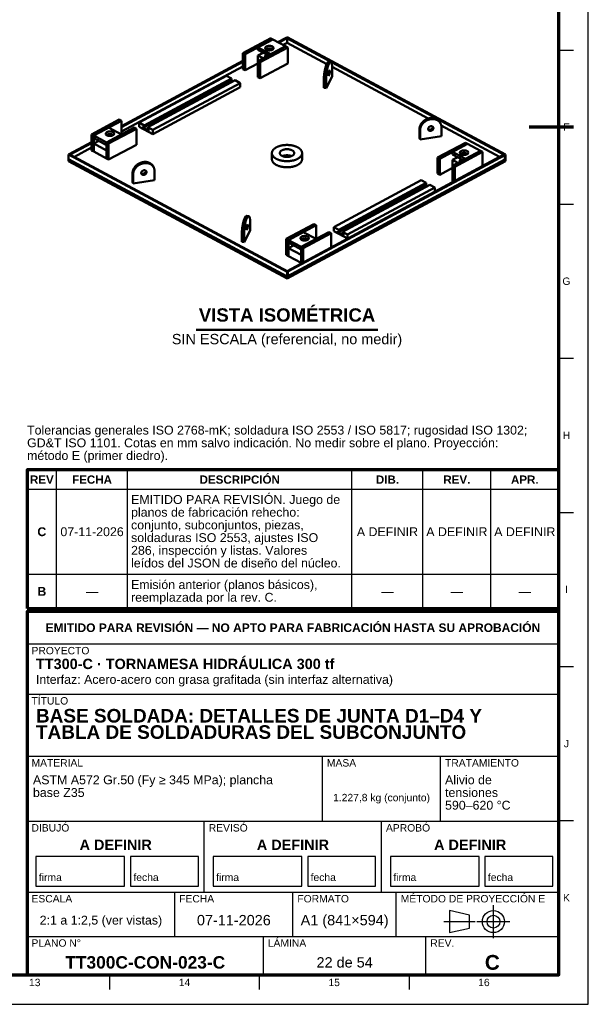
# Model space of a CAD drawing. Header units: millimetres. Extents: x 0 to 841, y 0 to 594.
# Tile 3 of 4: x 648 to 841, y 0 to 333. Entities that reach past the tile are written whole.
import ezdxf
from ezdxf.enums import TextEntityAlignment as Align

# ---------------------------------------------------------------- set-up
doc = ezdxf.new("R2010")
doc.units = ezdxf.units.MM
doc.linetypes.add('EJE', pattern=[31, 20, -4, 3, -4])
for name, color, linetype, lineweight in [('EJE', 7, 'EJE', 25), ('FINA', 7, 'CONTINUOUS', 25), ('MARCO', 7, 'CONTINUOUS', 70), ('TXT', 7, 'CONTINUOUS', 25), ('VIS', 7, 'CONTINUOUS', 50)]:
    doc.layers.add(name, color=color, linetype=linetype, lineweight=lineweight)
doc.styles.add('STD', font='LiberationSans-Regular.ttf')
doc.styles.add('STDB', font='LiberationSans-Bold.ttf')

msp = doc.modelspace()

# ---------------------------------------------------------------- linework, layer by layer
at = {"layer": 'EJE'}
for p, q in [((808.88, 22.42), (808.88, 33.58)), ((792.14, 28), (802.68, 28)), ((803.3, 28), (814.46, 28))]:
    msp.add_line(p, q, dxfattribs=at)
at = {"layer": 'FINA'}
for p, q in [((831, 323.09), (836, 323.09)), ((831, 270.91), (836, 270.91)), ((831, 218.73), (836, 218.73)), ((661, 134), (661, 180.9)), ((685, 134), (685, 180.9)), ((761, 134), (761, 180.9)), ((785, 134), (785, 180.9)), ((808, 134), (808, 180.9)), ((651, 174.4), (831, 174.4)), ((831, 166.55), (836, 166.55)), ((651, 145.6), (831, 145.6)), ((651, 134), (831, 134)), ((651, 133), (831, 133)), ((651, 122), (831, 122)), ((831, 114.36), (836, 114.36)), ((651, 105), (831, 105)), ((651, 84), (831, 84)), ((751, 62), (751, 84)), ((791, 62), (791, 84)), ((651, 62), (831, 62)), ((711, 38), (711, 62)), ((771, 38), (771, 62)), ((831, 62.18), (836, 62.18)), ((651, 38), (831, 38)), ((701, 23), (701, 38)), ((741, 23), (741, 38)), ((776, 23), (776, 38)), ((651, 23), (831, 23)), ((731, 10), (731, 23)), ((786, 10), (786, 23)), ((678.94, 10), (678.94, 5)), ((729.62, 10), (729.62, 5)), ((780.31, 10), (780.31, 5))]:
    msp.add_line(p, q, dxfattribs=at)
for points in [[(0, 0), (841, 0), (841, 594), (0, 594)], [(654, 40), (684, 40), (684, 50), (654, 50)], [(686, 40), (709, 40), (709, 50), (686, 50)], [(714, 40), (744, 40), (744, 50), (714, 50)], [(746, 40), (769, 40), (769, 50), (746, 50)], [(774, 40), (804, 40), (804, 50), (774, 50)], [(806, 40), (829, 40), (829, 50), (806, 50)], [(794, 24.28), (800.82, 25.83), (800.82, 30.17), (794, 31.72)]]:
    msp.add_lwpolyline(points, close=True, dxfattribs=at)
for radius in [3.72, 2.17]:
    msp.add_circle((808.88, 28), radius, dxfattribs=at)
at = {"layer": 'MARCO'}
msp.add_line((836, 297), (821, 297), dxfattribs=at)
for points in [[(20, 10), (831, 10), (831, 584), (20, 584)], [(651, 134), (831, 134), (831, 180.9), (651, 180.9)], [(651, 10), (831, 10), (831, 133), (651, 133)]]:
    msp.add_lwpolyline(points, close=True, dxfattribs=at)
at = {"layer": 'VIS'}
msp.add_line((708.29, 228.38), (769.71, 228.38), dxfattribs=at)
for points in [[(733.48, 327.08), (724.09, 322.03)], [(733.48, 327.08), (734.21, 326.69)], [(735.92, 325.77), (738.71, 327.26)], [(736.21, 325.61), (739, 327.11)], [(738.71, 327.26), (739, 327.42)], [(738.71, 327.26), (812.71, 287.53)], [(738.71, 327.26), (739, 327.11)], [(739, 327.42), (813, 287.69)], [(739, 325.55), (739, 327.11)], [(734.21, 326.69), (724.81, 321.64)], [(734.21, 326.69), (729.15, 323.97)], [(738.54, 324.36), (729.15, 319.32)], [(729.15, 323.11), (729.15, 323.97)], [(729.15, 323.97), (733.48, 321.64)], [(739.26, 323.97), (729.87, 318.93)], [(731.62, 323.74), (731.64, 323.86), (731.68, 323.97), (731.76, 324.07), (731.84, 324.15), (731.94, 324.23), (732.05, 324.29), (732.16, 324.34), (732.27, 324.38), (732.39, 324.42), (732.5, 324.45), (732.62, 324.47), (732.75, 324.49), (732.87, 324.5), (732.99, 324.51), (733.11, 324.51), (733.23, 324.5), (733.35, 324.49), (733.47, 324.47), (733.59, 324.45), (733.71, 324.42), (733.83, 324.38), (733.94, 324.34), (734.05, 324.29), (734.16, 324.23), (734.25, 324.15), (734.34, 324.07), (734.41, 323.97), (734.46, 323.86), (734.48, 323.74)], [(732.04, 323.2), (731.93, 323.26), (731.84, 323.33), (731.75, 323.41), (731.68, 323.51), (731.64, 323.62), (731.62, 323.74)], [(731.86, 323.31), (731.97, 323.38), (732.08, 323.44), (732.19, 323.49), (732.31, 323.53), (732.43, 323.57), (732.55, 323.6), (732.67, 323.62), (732.8, 323.63), (732.92, 323.64), (733.05, 323.65), (733.17, 323.64), (733.3, 323.63), (733.42, 323.62), (733.55, 323.6), (733.67, 323.57), (733.79, 323.53), (733.91, 323.49), (734.02, 323.44), (734.13, 323.38), (734.23, 323.31)], [(734.48, 323.74), (734.46, 323.62), (734.41, 323.51), (734.34, 323.41), (734.25, 323.32), (734.15, 323.25), (734.05, 323.19), (733.94, 323.14), (733.82, 323.09), (733.71, 323.06), (733.59, 323.03), (733.47, 323), (733.35, 322.99), (733.23, 322.98), (733.1, 322.97), (732.98, 322.97), (732.86, 322.98), (732.74, 322.99), (732.62, 323.01), (732.5, 323.03), (732.38, 323.06), (732.26, 323.1), (732.15, 323.14), (732.04, 323.2)], [(733.53, 323.6), (732.48, 323.04)], [(738.54, 324.36), (733.48, 321.64)], [(734.21, 326.69), (738.54, 324.36)], [(737.66, 324.83), (739, 325.55)], [(738.54, 324.36), (739.26, 323.97)], [(739, 325.55), (752.43, 318.35)], [(739.26, 318.56), (739.26, 323.97)], [(724.09, 316.62), (724.09, 322.03)], [(724.09, 322.03), (724.81, 321.64)], [(724.81, 316.23), (724.81, 321.64)], [(729.15, 323.11), (732.68, 321.21)], [(730.88, 322.18), (729.15, 321.25)], [(729.15, 319.32), (729.15, 321.25)], [(729.15, 321.25), (730.95, 320.28)], [(731.62, 321.01), (731.64, 321.13), (731.68, 321.24), (731.75, 321.34), (731.84, 321.42), (731.93, 321.5), (732.04, 321.56)], [(731.74, 320.71), (731.7, 320.75), (731.68, 320.8), (731.65, 320.85), (731.63, 320.9), (731.62, 320.96), (731.62, 321.01)], [(682.95, 297.32), (724.09, 319.41)], [(682.95, 297.01), (724.09, 319.1)], [(682.95, 295.46), (724.09, 317.55)], [(729.15, 318.56), (724.81, 316.23)], [(729.15, 313.9), (729.15, 319.32)], [(729.15, 319.32), (729.87, 318.93)], [(729.87, 313.51), (729.87, 318.93)], [(739.26, 318.56), (729.87, 313.51)], [(753.09, 319.08), (752.97, 319.07), (752.87, 319.01), (752.78, 318.92), (752.7, 318.83), (752.63, 318.73), (752.57, 318.63), (752.51, 318.52), (752.46, 318.41), (752.4, 318.3), (752.36, 318.19), (752.31, 318.08), (752.27, 317.96), (752.22, 317.85), (752.18, 317.73), (752.15, 317.62), (752.11, 317.5), (752.07, 317.38), (752.04, 317.27), (752.01, 317.15), (751.98, 317.03), (751.94, 316.92), (751.92, 316.8), (751.89, 316.68), (751.86, 316.56), (751.83, 316.44), (751.81, 316.32), (751.78, 316.2), (751.76, 316.08), (751.74, 315.96), (751.72, 315.84), (751.7, 315.72), (751.68, 315.6), (751.66, 315.48), (751.64, 315.36), (751.62, 315.24), (751.61, 315.12), (751.59, 315), (751.58, 314.88), (751.56, 314.76), (751.55, 314.64), (751.54, 314.52), (751.53, 314.4), (751.52, 314.28), (751.51, 314.15), (751.51, 314.03), (751.5, 313.91), (751.49, 313.79), (751.49, 313.67), (751.49, 313.55), (751.49, 313.42)], [(753.8, 318.97), (753.68, 318.96), (753.58, 318.9), (753.49, 318.81), (753.41, 318.72), (753.34, 318.62), (753.28, 318.52), (753.22, 318.41), (753.16, 318.3), (753.11, 318.19), (753.06, 318.08), (753.02, 317.97), (752.97, 317.85), (752.93, 317.74), (752.89, 317.62), (752.85, 317.51), (752.82, 317.39), (752.78, 317.28), (752.75, 317.16), (752.71, 317.04), (752.68, 316.92), (752.65, 316.81), (752.62, 316.69), (752.59, 316.57), (752.57, 316.45), (752.54, 316.33), (752.52, 316.21), (752.49, 316.09), (752.47, 315.98), (752.45, 315.86), (752.42, 315.74), (752.4, 315.62), (752.38, 315.5), (752.37, 315.38), (752.35, 315.26), (752.33, 315.13), (752.31, 315.01), (752.3, 314.89), (752.28, 314.77), (752.27, 314.65), (752.26, 314.53), (752.25, 314.41), (752.24, 314.29), (752.23, 314.17), (752.22, 314.05), (752.21, 313.92), (752.21, 313.8), (752.2, 313.68), (752.2, 313.56), (752.2, 313.44), (752.2, 313.32)], [(753.8, 318.97), (753.09, 319.08)], [(754.26, 317.2), (754.26, 317.33), (754.26, 317.45), (754.25, 317.58), (754.25, 317.71), (754.24, 317.84), (754.23, 317.97), (754.21, 318.09), (754.19, 318.22), (754.17, 318.34), (754.14, 318.47), (754.1, 318.59), (754.06, 318.71), (754, 318.82), (753.91, 318.92), (753.8, 318.97)], [(754.26, 317.36), (786.79, 299.89)], [(754.26, 314.09), (754.26, 317.2)], [(688.95, 298.51), (718.52, 314.39)], [(690.68, 297.58), (720.26, 313.46)], [(718.52, 314.39), (720.26, 313.46)], [(720.26, 313.46), (720.26, 312.84)], [(724.09, 316.62), (724.81, 316.23)], [(729.15, 313.9), (729.87, 313.51)], [(752.2, 313.32), (751.49, 313.42)], [(751.49, 313.42), (751.49, 310.32)], [(752.2, 310.21), (754.26, 314.09)], [(753.09, 314.35), (753.02, 314.44), (752.99, 314.56), (752.98, 314.68), (752.98, 314.8), (752.98, 314.92), (752.99, 315.05), (753, 315.17), (753.02, 315.29), (753.04, 315.41), (753.06, 315.53), (753.09, 315.65), (753.12, 315.77), (753.16, 315.88), (753.21, 316), (753.27, 316.1), (753.37, 316.17)], [(752.98, 314.79), (753.01, 314.91), (753.04, 315.03), (753.06, 315.16), (753.09, 315.28), (753.1, 315.4), (753.12, 315.53), (753.12, 315.65), (753.13, 315.78)], [(753.48, 315.73), (753.48, 315.61), (753.47, 315.48), (753.46, 315.36), (753.44, 315.24), (753.42, 315.12), (753.4, 314.99), (753.37, 314.87), (753.34, 314.75), (753.3, 314.64), (753.25, 314.52), (753.19, 314.41), (753.09, 314.35)], [(753.37, 316.17), (753.42, 316.12), (753.45, 316.04), (753.47, 315.97), (753.48, 315.89), (753.48, 315.81), (753.48, 315.73)], [(690.68, 296.96), (720.26, 312.84)], [(691.84, 296.96), (721.41, 312.84)], [(693.57, 296.02), (723.15, 311.91)], [(693.57, 294.65), (723.15, 310.53)], [(719.94, 312.66), (720.51, 312.35)], [(721.41, 312.84), (723.15, 311.91)], [(723.15, 310.53), (723.15, 311.91)], [(752.2, 310.21), (751.49, 310.32)], [(752.2, 313.32), (752.2, 310.21)], [(790.78, 298.64), (790.72, 298.75), (790.66, 298.85), (790.59, 298.95), (790.51, 299.05), (790.43, 299.14), (790.35, 299.23), (790.26, 299.31), (790.17, 299.39), (790.08, 299.47), (789.98, 299.54), (789.88, 299.61), (789.78, 299.67), (789.67, 299.73), (789.56, 299.78), (789.45, 299.83), (789.34, 299.88), (789.22, 299.92), (789.11, 299.96), (788.99, 299.99), (788.87, 300.02), (788.75, 300.04), (788.63, 300.06), (788.51, 300.08), (788.39, 300.09), (788.27, 300.09), (788.15, 300.1), (788.03, 300.1), (787.91, 300.1), (787.78, 300.09), (787.66, 300.08), (787.54, 300.06), (787.42, 300.04), (787.3, 300.02), (787.18, 300), (787.07, 299.97), (786.95, 299.94), (786.83, 299.91), (786.72, 299.87), (786.6, 299.83), (786.49, 299.79), (786.38, 299.74), (786.27, 299.69), (786.16, 299.64), (786.05, 299.58), (785.94, 299.52), (785.84, 299.46), (785.73, 299.4), (785.63, 299.33), (785.53, 299.27), (785.43, 299.19), (785.34, 299.12), (785.24, 299.04), (785.15, 298.96), (785.06, 298.88), (784.97, 298.8), (784.89, 298.71), (784.81, 298.62), (784.72, 298.53), (784.65, 298.44), (784.57, 298.34), (784.5, 298.25), (784.43, 298.15), (784.37, 298.04), (784.3, 297.94), (784.24, 297.83), (784.19, 297.73), (784.14, 297.62), (784.09, 297.5), (784.04, 297.39), (784, 297.28), (783.97, 297.16), (783.94, 297.04), (783.91, 296.93), (783.89, 296.81), (783.87, 296.69), (783.86, 296.57), (783.85, 296.44), (783.85, 296.32)], [(672.83, 294.51), (682.22, 299.56)], [(673.55, 294.12), (682.95, 299.17)], [(673.55, 294.12), (678.61, 296.84)], [(677.89, 291.8), (687.28, 296.84)], [(682.95, 294.51), (678.61, 296.84)], [(682.95, 299.17), (682.22, 299.56)], [(682.95, 294.51), (682.95, 299.17)], [(688.01, 296.45), (687.28, 296.84)], [(688.95, 297.13), (688.95, 298.51)], [(688.95, 298.51), (690.68, 297.58)], [(688.95, 297.13), (693.57, 294.65)], [(690.33, 297.14), (690.33, 296.8)], [(690.33, 297.14), (690.68, 296.96)], [(690.33, 296.8), (690.65, 296.97)], [(690.33, 296.8), (692.18, 295.8)], [(690.68, 297.58), (690.68, 296.96)], [(691.84, 296.96), (693.57, 296.02)], [(691.84, 296.96), (691.84, 296.34)], [(790.98, 298.26), (790.92, 298.37), (790.86, 298.47), (790.79, 298.57), (790.72, 298.67), (790.64, 298.76), (790.55, 298.85), (790.47, 298.93), (790.37, 299.01), (790.28, 299.09), (790.18, 299.16), (790.08, 299.23), (789.98, 299.29), (789.87, 299.35), (789.76, 299.4), (789.65, 299.45), (789.54, 299.5), (789.42, 299.54), (789.31, 299.58), (789.19, 299.61), (789.07, 299.64), (788.95, 299.66), (788.83, 299.68), (788.71, 299.7), (788.59, 299.71), (788.47, 299.71), (788.35, 299.72), (788.23, 299.72), (788.11, 299.72), (787.99, 299.71), (787.87, 299.7), (787.75, 299.68), (787.63, 299.67), (787.51, 299.64), (787.39, 299.62), (787.27, 299.59), (787.15, 299.56), (787.04, 299.53), (786.92, 299.49), (786.81, 299.45), (786.69, 299.41), (786.58, 299.36), (786.47, 299.31), (786.36, 299.26), (786.25, 299.2), (786.14, 299.14), (786.04, 299.08), (785.94, 299.02), (785.83, 298.95), (785.73, 298.89), (785.64, 298.81), (785.54, 298.74), (785.45, 298.66), (785.35, 298.58), (785.26, 298.5), (785.18, 298.42), (785.09, 298.33), (785.01, 298.24), (784.93, 298.15), (784.85, 298.06), (784.77, 297.96), (784.7, 297.87), (784.63, 297.77), (784.57, 297.66), (784.51, 297.56), (784.45, 297.45), (784.39, 297.35), (784.34, 297.24), (784.29, 297.12), (784.25, 297.01), (784.21, 296.9), (784.17, 296.78), (784.14, 296.66), (784.11, 296.55), (784.09, 296.43), (784.07, 296.31), (784.06, 296.19), (784.05, 296.06), (784.05, 295.94)], [(786.85, 296.07), (786.8, 296.18), (786.78, 296.3), (786.78, 296.43), (786.8, 296.55), (786.85, 296.67), (786.9, 296.78), (786.98, 296.88), (787.06, 296.97), (787.16, 297.06), (787.26, 297.13), (787.37, 297.18), (787.49, 297.23), (787.61, 297.26), (787.73, 297.28), (787.85, 297.29), (787.98, 297.27), (788.1, 297.24), (788.21, 297.19), (788.32, 297.12), (788.41, 297.03), (788.48, 296.93)], [(786.79, 296.27), (786.88, 296.2), (786.99, 296.15), (787.11, 296.11), (787.23, 296.09), (787.36, 296.09), (787.48, 296.11), (787.6, 296.13), (787.72, 296.17), (787.83, 296.23), (787.93, 296.29), (788.03, 296.37), (788.12, 296.46), (788.19, 296.55), (788.26, 296.66), (788.3, 296.77), (788.34, 296.89), (788.35, 297.01)], [(786.81, 296.17), (786.89, 296.08), (786.99, 296.01), (787.1, 295.95), (787.22, 295.92), (787.34, 295.9), (787.47, 295.9), (787.59, 295.92), (787.71, 295.94), (787.82, 295.99), (787.93, 296.04), (788.04, 296.11), (788.13, 296.18), (788.22, 296.27), (788.29, 296.37), (788.36, 296.47), (788.41, 296.58), (788.44, 296.7), (788.45, 296.82)], [(788.35, 297.01), (788.35, 297.03), (788.35, 297.04), (788.34, 297.06), (788.34, 297.07), (788.34, 297.09), (788.34, 297.1)], [(788.45, 296.82), (788.45, 296.86), (788.44, 296.89), (788.44, 296.92), (788.43, 296.96), (788.43, 296.99), (788.42, 297.02)], [(788.48, 296.93), (788.5, 296.88), (788.52, 296.84), (788.53, 296.79), (788.54, 296.74), (788.55, 296.69), (788.55, 296.63)], [(790.98, 298.26), (790.78, 298.64)], [(791.28, 297.05), (791.28, 297.18), (791.27, 297.3), (791.25, 297.43), (791.23, 297.55), (791.21, 297.68), (791.17, 297.8), (791.14, 297.92), (791.09, 298.04), (791.04, 298.15), (790.98, 298.26)], [(791.24, 297.51), (810.98, 286.91)], [(791.28, 293.95), (791.28, 297.05)], [(673.55, 294.12), (672.83, 294.51)], [(672.83, 289.1), (672.83, 294.51)], [(673.55, 288.71), (673.55, 294.12)], [(677.89, 291.8), (673.55, 294.12)], [(673.55, 293.26), (673.55, 294.12)], [(677.61, 294.74), (677.63, 294.87), (677.68, 294.98), (677.75, 295.08), (677.84, 295.16), (677.94, 295.23), (678.05, 295.29), (678.16, 295.35), (678.27, 295.39), (678.39, 295.43), (678.51, 295.46), (678.63, 295.48), (678.75, 295.5), (678.87, 295.51), (678.99, 295.51), (679.11, 295.51), (679.23, 295.51), (679.36, 295.49), (679.48, 295.48), (679.6, 295.45), (679.72, 295.42), (679.83, 295.39), (679.95, 295.34), (680.06, 295.29)], [(680.48, 294.74), (680.46, 294.62), (680.41, 294.51), (680.34, 294.41), (680.25, 294.33), (680.15, 294.26), (680.05, 294.2), (679.94, 294.14), (679.82, 294.1), (679.71, 294.06), (679.59, 294.03), (679.47, 294.01), (679.35, 293.99), (679.23, 293.98), (679.11, 293.98), (678.98, 293.98), (678.86, 293.98), (678.74, 293.99), (678.62, 294.01), (678.5, 294.03), (678.38, 294.06), (678.27, 294.1), (678.15, 294.14), (678.04, 294.2), (677.94, 294.26), (677.84, 294.33), (677.75, 294.41), (677.68, 294.51), (677.63, 294.62), (677.61, 294.74)], [(677.86, 294.31), (677.96, 294.38), (678.06, 294.44), (678.18, 294.49), (678.29, 294.53), (678.4, 294.57), (678.52, 294.6), (678.64, 294.62), (678.76, 294.64), (678.88, 294.65), (679, 294.65), (679.12, 294.65), (679.24, 294.64), (679.36, 294.63), (679.48, 294.61), (679.6, 294.59), (679.72, 294.56), (679.84, 294.52), (679.95, 294.48), (680.06, 294.43)], [(677.89, 291.8), (682.95, 294.51)], [(678.47, 294.04), (678.61, 294.12)], [(678.61, 291.41), (688.01, 296.45)], [(678.86, 293.98), (678.61, 294.12)], [(680.06, 295.29), (680.16, 295.23), (680.26, 295.15), (680.34, 295.07), (680.41, 294.97), (680.46, 294.86), (680.48, 294.74)], [(680.06, 294.43), (680.09, 294.41), (680.12, 294.39), (680.15, 294.37), (680.17, 294.35), (680.2, 294.33), (680.23, 294.31)], [(688.01, 291.04), (688.01, 296.45)], [(691.84, 296.34), (692.18, 296.15)], [(692.18, 296.15), (692.18, 295.8)], [(693.57, 294.65), (693.57, 296.02)], [(784.05, 295.94), (783.85, 296.32)], [(783.85, 296.32), (783.85, 293.22)], [(784.05, 295.94), (784.05, 292.84)], [(784.05, 292.84), (791.28, 293.95)], [(788.55, 296.63), (788.54, 296.51), (788.51, 296.39), (788.46, 296.28), (788.4, 296.18), (788.32, 296.08), (788.24, 296), (788.14, 295.92), (788.04, 295.85), (787.93, 295.8), (787.82, 295.76), (787.7, 295.73), (787.58, 295.71), (787.45, 295.71), (787.33, 295.73), (787.22, 295.76), (787.11, 295.81), (787.01, 295.88), (786.92, 295.96), (786.85, 296.07)], [(665.29, 287.84), (672.83, 291.89)], [(665.58, 287.69), (672.83, 291.58)], [(667.02, 286.91), (672.83, 290.03)], [(677.89, 290.93), (673.55, 293.26)], [(673.55, 291.4), (675.29, 292.33)], [(677.89, 289.07), (673.55, 291.4)], [(673.55, 288.71), (673.55, 291.4)], [(678.61, 291.41), (677.89, 291.8)], [(677.89, 286.38), (677.89, 291.8)], [(677.89, 290.93), (677.89, 291.8)], [(678.61, 285.99), (678.61, 291.41)], [(678.61, 285.99), (688.01, 291.04)], [(744.11, 288.2), (744.11, 288.32), (744.09, 288.44), (744.07, 288.56), (744.03, 288.68), (743.99, 288.79), (743.94, 288.9), (743.89, 289.01), (743.82, 289.11), (743.76, 289.21), (743.68, 289.3), (743.6, 289.39), (743.52, 289.48), (743.44, 289.57), (743.35, 289.65), (743.26, 289.72), (743.16, 289.8), (743.06, 289.87), (742.96, 289.94), (742.86, 290), (742.76, 290.06), (742.66, 290.12), (742.55, 290.18), (742.44, 290.23), (742.33, 290.28), (742.22, 290.33), (742.11, 290.38), (742, 290.42), (741.89, 290.47), (741.78, 290.51), (741.66, 290.55), (741.55, 290.58), (741.43, 290.62), (741.32, 290.65), (741.2, 290.68), (741.08, 290.71), (740.97, 290.74), (740.85, 290.76), (740.73, 290.79), (740.61, 290.81), (740.5, 290.83), (740.38, 290.85), (740.26, 290.86), (740.14, 290.88), (740.02, 290.89), (739.9, 290.9), (739.78, 290.92), (739.66, 290.92), (739.54, 290.93), (739.42, 290.94), (739.3, 290.94), (739.18, 290.95), (739.06, 290.95), (738.94, 290.95), (738.82, 290.95), (738.7, 290.94), (738.58, 290.94), (738.46, 290.93), (738.34, 290.92), (738.22, 290.92), (738.1, 290.9), (737.98, 290.89), (737.86, 290.88), (737.74, 290.86), (737.62, 290.85), (737.5, 290.83), (737.39, 290.81), (737.27, 290.79), (737.15, 290.76), (737.03, 290.74), (736.92, 290.71), (736.8, 290.68), (736.68, 290.65), (736.57, 290.62), (736.45, 290.58), (736.34, 290.55), (736.22, 290.51), (736.11, 290.47), (736, 290.42), (735.89, 290.38), (735.78, 290.33), (735.67, 290.28), (735.56, 290.23), (735.45, 290.18), (735.34, 290.12), (735.24, 290.06), (735.14, 290), (735.04, 289.94), (734.94, 289.87), (734.84, 289.8), (734.74, 289.72), (734.65, 289.65), (734.56, 289.57), (734.48, 289.48), (734.4, 289.39), (734.32, 289.3), (734.24, 289.21), (734.18, 289.11), (734.11, 289.01), (734.06, 288.9), (734.01, 288.79), (733.97, 288.68), (733.93, 288.56), (733.91, 288.44), (733.89, 288.32), (733.89, 288.2)], [(784.05, 292.84), (783.85, 293.22)], [(799.39, 291.69), (789.99, 286.65)], [(800.11, 291.3), (790.72, 286.26)], [(800.11, 291.3), (795.05, 288.59)], [(799.39, 291.69), (800.11, 291.3)], [(800.11, 291.3), (804.45, 288.98)], [(665, 287.69), (665.29, 287.84)], [(665, 286.13), (665, 287.69)], [(665, 287.69), (739, 247.96)], [(665.29, 287.84), (739.29, 248.11)], [(665.29, 287.84), (665.58, 287.69)], [(673.55, 288.71), (672.83, 289.1)], [(677.89, 286.38), (673.55, 288.71)], [(677.89, 286.38), (677.89, 289.07)], [(733.89, 288.2), (733.89, 288.08), (733.91, 287.96), (733.93, 287.84), (733.97, 287.73), (734.01, 287.61), (734.06, 287.5), (734.12, 287.4), (734.18, 287.29), (734.25, 287.19), (734.32, 287.1), (734.4, 287.01), (734.48, 286.92), (734.57, 286.84), (734.66, 286.75), (734.75, 286.68), (734.85, 286.6), (734.95, 286.53), (735.05, 286.46), (735.15, 286.4), (735.25, 286.34), (735.36, 286.28), (735.47, 286.22), (735.58, 286.17), (735.69, 286.12), (735.8, 286.07), (735.91, 286.02), (736.02, 285.98), (736.13, 285.93), (736.25, 285.89), (736.36, 285.85), (736.48, 285.82), (736.59, 285.78), (736.71, 285.75), (736.83, 285.72), (736.94, 285.69), (737.06, 285.67), (737.18, 285.64), (737.3, 285.62), (737.42, 285.6), (737.54, 285.58), (737.66, 285.56), (737.78, 285.54), (737.9, 285.53), (738.02, 285.51), (738.14, 285.5), (738.26, 285.49), (738.38, 285.48), (738.5, 285.47), (738.62, 285.47), (738.74, 285.46), (738.86, 285.46), (738.99, 285.46), (739.11, 285.46), (739.23, 285.46), (739.35, 285.47), (739.47, 285.47), (739.59, 285.48), (739.71, 285.49), (739.83, 285.5), (739.95, 285.51), (740.07, 285.52), (740.19, 285.54), (740.31, 285.55), (740.43, 285.57), (740.55, 285.59), (740.67, 285.61), (740.79, 285.63), (740.91, 285.66), (741.03, 285.69), (741.14, 285.71), (741.26, 285.74), (741.38, 285.78), (741.49, 285.81), (741.61, 285.85), (741.72, 285.88), (741.84, 285.92), (741.95, 285.96), (742.06, 286.01), (742.18, 286.06), (742.29, 286.1), (742.4, 286.15), (742.51, 286.21), (742.61, 286.26)], [(733.89, 288.2), (733.89, 286.13)], [(736.55, 288.2), (736.56, 288.32), (736.59, 288.44), (736.63, 288.55), (736.7, 288.66), (736.77, 288.75), (736.85, 288.84), (736.94, 288.92), (737.04, 289), (737.14, 289.06), (737.25, 289.12), (737.35, 289.18), (737.46, 289.23), (737.58, 289.28), (737.69, 289.32), (737.8, 289.35), (737.92, 289.39), (738.04, 289.42), (738.16, 289.44), (738.28, 289.46), (738.4, 289.48), (738.52, 289.5), (738.64, 289.51), (738.76, 289.51), (738.88, 289.52), (739, 289.52), (739.12, 289.52), (739.24, 289.51), (739.36, 289.51), (739.48, 289.5), (739.6, 289.48), (739.72, 289.46), (739.84, 289.44), (739.96, 289.42), (740.08, 289.39), (740.2, 289.35), (740.31, 289.32), (740.42, 289.28), (740.54, 289.23), (740.65, 289.18), (740.75, 289.12), (740.86, 289.06), (740.96, 289), (741.06, 288.92), (741.15, 288.84), (741.23, 288.75), (741.3, 288.66), (741.37, 288.55), (741.41, 288.44), (741.44, 288.32), (741.45, 288.2)], [(740.73, 287.27), (740.63, 287.22), (740.52, 287.17), (740.4, 287.12), (740.29, 287.08), (740.18, 287.05), (740.06, 287.02), (739.94, 286.99), (739.82, 286.96), (739.71, 286.94), (739.59, 286.93), (739.47, 286.91), (739.35, 286.9), (739.23, 286.89), (739.11, 286.89), (738.99, 286.89), (738.87, 286.89), (738.74, 286.89), (738.62, 286.9), (738.5, 286.91), (738.38, 286.93), (738.27, 286.95), (738.15, 286.97), (738.03, 286.99), (737.91, 287.02), (737.8, 287.06), (737.68, 287.09), (737.57, 287.13), (737.46, 287.18), (737.35, 287.23), (737.24, 287.29), (737.14, 287.35), (737.04, 287.41), (736.94, 287.49), (736.85, 287.57), (736.77, 287.66), (736.7, 287.75), (736.63, 287.86), (736.59, 287.97), (736.56, 288.08), (736.55, 288.2)], [(737.48, 287.17), (737.6, 287.22), (737.72, 287.26), (737.83, 287.29), (737.95, 287.33), (738.07, 287.35), (738.2, 287.38), (738.32, 287.4), (738.44, 287.42), (738.57, 287.43), (738.69, 287.44), (738.81, 287.45), (738.94, 287.45), (739.06, 287.45), (739.19, 287.45), (739.31, 287.44), (739.43, 287.43), (739.56, 287.42), (739.68, 287.4), (739.8, 287.38), (739.93, 287.35), (740.05, 287.33), (740.17, 287.29), (740.28, 287.26), (740.4, 287.22), (740.52, 287.17)], [(737.48, 287.17), (737.6, 287.22), (737.72, 287.26), (737.83, 287.29), (737.95, 287.33), (738.07, 287.35), (738.2, 287.38), (738.32, 287.4), (738.44, 287.42), (738.57, 287.43), (738.69, 287.44), (738.81, 287.45), (738.94, 287.45), (739.06, 287.45), (739.19, 287.45), (739.31, 287.44), (739.43, 287.43), (739.56, 287.42), (739.68, 287.4), (739.8, 287.38), (739.93, 287.35), (740.05, 287.33), (740.17, 287.29), (740.28, 287.26), (740.4, 287.22), (740.52, 287.17)], [(739, 248.27), (812.42, 287.69)], [(739.29, 248.11), (812.71, 287.53)], [(741.45, 288.2), (741.44, 288.08), (741.41, 287.96), (741.36, 287.85), (741.3, 287.74), (741.22, 287.65), (741.14, 287.56), (741.04, 287.48), (740.94, 287.4), (740.84, 287.33), (740.73, 287.27)], [(742.61, 286.26), (742.72, 286.32), (742.83, 286.39), (742.93, 286.45), (743.03, 286.52), (743.13, 286.59), (743.23, 286.66), (743.32, 286.74), (743.42, 286.82), (743.5, 286.91), (743.59, 287), (743.67, 287.09), (743.74, 287.18), (743.81, 287.28), (743.88, 287.39), (743.94, 287.5), (743.99, 287.61), (744.03, 287.72), (744.06, 287.84), (744.09, 287.96), (744.1, 288.08), (744.11, 288.2)], [(744.11, 288.2), (744.11, 286.13)], [(804.45, 288.98), (795.05, 283.93)], [(795.05, 287.72), (795.05, 288.59)], [(795.05, 288.59), (799.39, 286.26)], [(795.05, 287.72), (798.59, 285.83)], [(796.79, 286.79), (795.05, 285.86)], [(805.17, 288.59), (795.78, 283.54)], [(797.52, 288.35), (797.54, 288.47), (797.59, 288.59), (797.66, 288.68), (797.75, 288.77), (797.85, 288.84), (797.95, 288.9), (798.06, 288.95), (798.18, 289), (798.29, 289.04), (798.41, 289.06), (798.53, 289.09), (798.65, 289.1), (798.77, 289.12), (798.89, 289.12), (799.02, 289.12), (799.14, 289.12), (799.26, 289.1), (799.38, 289.09), (799.5, 289.06), (799.62, 289.04), (799.73, 289), (799.85, 288.95), (799.96, 288.9), (800.06, 288.84), (800.16, 288.77), (800.25, 288.68), (800.32, 288.59), (800.37, 288.47), (800.39, 288.35)], [(797.94, 287.81), (797.84, 287.87), (797.74, 287.94), (797.66, 288.03), (797.59, 288.13), (797.54, 288.24), (797.52, 288.35)], [(797.77, 287.92), (797.87, 287.99), (797.98, 288.06), (798.1, 288.11), (798.22, 288.15), (798.34, 288.18), (798.46, 288.21), (798.58, 288.23), (798.71, 288.25), (798.83, 288.26), (798.96, 288.26), (799.08, 288.26), (799.21, 288.25), (799.33, 288.23), (799.45, 288.21), (799.58, 288.18), (799.7, 288.15), (799.81, 288.11), (799.93, 288.06), (800.04, 287.99), (800.14, 287.92)], [(800.39, 288.35), (800.37, 288.23), (800.32, 288.12), (800.25, 288.02), (800.16, 287.94), (800.06, 287.87), (799.95, 287.8), (799.84, 287.75), (799.73, 287.71), (799.61, 287.67), (799.49, 287.64), (799.37, 287.62), (799.25, 287.6), (799.13, 287.59), (799.01, 287.59), (798.89, 287.59), (798.77, 287.59), (798.64, 287.6), (798.52, 287.62), (798.4, 287.65), (798.28, 287.68), (798.17, 287.71), (798.05, 287.76), (797.94, 287.81)], [(799.44, 288.22), (798.38, 287.65)], [(804.45, 288.98), (799.39, 286.26)], [(804.45, 288.98), (805.17, 288.59)], [(805.17, 283.79), (805.17, 288.59)], [(812.42, 287.69), (812.71, 287.53)], [(812.71, 287.53), (813, 287.69)], [(812.71, 285.98), (812.71, 287.53)], [(812.71, 285.98), (812.71, 287.53)], [(813, 286.13), (813, 287.69)], [(665, 285.51), (665, 286.13)], [(665, 286.13), (739, 246.4)], [(665, 286.13), (739, 246.4)], [(665, 285.51), (739, 245.78)], [(678.61, 285.99), (677.89, 286.38)], [(686.72, 281.42), (686.72, 281.55), (686.73, 281.67), (686.74, 281.79), (686.76, 281.91), (686.78, 282.03), (686.81, 282.15), (686.84, 282.26), (686.88, 282.38), (686.92, 282.49), (686.96, 282.61), (687.01, 282.72), (687.06, 282.83), (687.12, 282.93), (687.18, 283.04), (687.24, 283.14), (687.31, 283.25), (687.38, 283.35), (687.45, 283.44), (687.52, 283.54), (687.6, 283.63), (687.68, 283.72), (687.76, 283.81), (687.85, 283.9), (687.94, 283.98), (688.03, 284.07), (688.12, 284.14), (688.21, 284.22), (688.31, 284.3), (688.41, 284.37), (688.51, 284.44), (688.61, 284.5), (688.71, 284.56), (688.82, 284.63), (688.92, 284.68), (689.03, 284.74), (689.14, 284.79), (689.25, 284.84), (689.36, 284.89), (689.48, 284.93), (689.59, 284.97), (689.71, 285.01), (689.82, 285.04), (689.94, 285.07), (690.06, 285.1), (690.18, 285.12), (690.3, 285.15), (690.42, 285.16), (690.54, 285.18), (690.66, 285.19), (690.78, 285.2), (690.9, 285.2), (691.02, 285.2), (691.15, 285.2), (691.27, 285.19), (691.39, 285.18), (691.51, 285.16), (691.63, 285.14), (691.75, 285.12), (691.86, 285.09), (691.98, 285.06), (692.1, 285.02), (692.21, 284.98), (692.32, 284.93), (692.43, 284.89), (692.54, 284.83), (692.65, 284.77), (692.75, 284.71), (692.85, 284.64), (692.95, 284.57), (693.05, 284.49), (693.14, 284.41), (693.23, 284.33), (693.31, 284.24), (693.39, 284.15), (693.46, 284.05), (693.53, 283.95), (693.6, 283.85), (693.66, 283.75)], [(686.92, 281.04), (686.92, 281.17), (686.93, 281.29), (686.95, 281.41), (686.96, 281.53), (686.99, 281.65), (687.01, 281.77), (687.04, 281.88), (687.08, 282), (687.12, 282.11), (687.17, 282.23), (687.21, 282.34), (687.27, 282.45), (687.32, 282.55), (687.38, 282.66), (687.44, 282.76), (687.51, 282.87), (687.58, 282.97), (687.65, 283.06), (687.72, 283.16), (687.8, 283.25), (687.88, 283.34), (687.97, 283.43), (688.05, 283.52), (688.14, 283.6), (688.23, 283.69), (688.32, 283.76), (688.41, 283.84), (688.51, 283.92), (688.61, 283.99), (688.71, 284.06), (688.81, 284.12), (688.91, 284.18), (689.02, 284.25), (689.13, 284.3), (689.23, 284.36), (689.34, 284.41), (689.45, 284.46), (689.57, 284.51), (689.68, 284.55), (689.79, 284.59), (689.91, 284.63), (690.03, 284.66), (690.14, 284.69), (690.26, 284.72), (690.38, 284.75), (690.5, 284.77), (690.62, 284.78), (690.74, 284.8), (690.86, 284.81), (690.98, 284.82), (691.1, 284.82), (691.23, 284.82), (691.35, 284.82), (691.47, 284.81), (691.59, 284.8), (691.71, 284.78), (691.83, 284.76), (691.95, 284.74), (692.07, 284.71), (692.18, 284.68), (692.3, 284.64), (692.41, 284.6), (692.53, 284.55), (692.64, 284.51), (692.75, 284.45), (692.85, 284.39), (692.96, 284.33), (693.06, 284.26), (693.15, 284.19), (693.25, 284.11), (693.34, 284.03), (693.43, 283.95), (693.51, 283.86), (693.59, 283.77), (693.66, 283.67), (693.73, 283.57), (693.8, 283.47), (693.86, 283.37)], [(693.66, 283.75), (693.86, 283.37)], [(693.86, 283.37), (693.92, 283.25), (693.97, 283.14), (694.01, 283.02), (694.05, 282.9), (694.08, 282.78), (694.11, 282.66), (694.13, 282.53), (694.14, 282.41), (694.15, 282.28), (694.15, 282.15)], [(733.89, 286.13), (733.89, 286.01), (733.91, 285.89), (733.93, 285.78), (733.97, 285.66), (734.01, 285.55), (734.06, 285.44), (734.12, 285.33), (734.18, 285.23), (734.25, 285.13), (734.32, 285.03), (734.4, 284.94), (734.48, 284.85), (734.57, 284.77), (734.66, 284.69), (734.75, 284.61), (734.85, 284.53), (734.95, 284.46), (735.05, 284.4), (735.15, 284.33), (735.25, 284.27), (735.36, 284.21), (735.47, 284.15), (735.58, 284.1), (735.69, 284.05), (735.8, 284), (735.91, 283.95), (736.02, 283.91), (736.13, 283.86), (736.25, 283.82), (736.36, 283.79), (736.48, 283.75), (736.59, 283.71), (736.71, 283.68), (736.83, 283.65), (736.94, 283.62), (737.06, 283.6), (737.18, 283.57), (737.3, 283.55), (737.42, 283.53), (737.54, 283.51), (737.66, 283.49), (737.78, 283.47), (737.9, 283.46), (738.02, 283.44), (738.14, 283.43), (738.26, 283.42), (738.38, 283.41), (738.5, 283.4), (738.62, 283.4), (738.74, 283.39), (738.86, 283.39), (738.99, 283.39), (739.11, 283.39), (739.23, 283.39), (739.35, 283.4), (739.47, 283.4), (739.59, 283.41), (739.71, 283.42), (739.83, 283.43), (739.95, 283.44), (740.07, 283.45), (740.19, 283.47), (740.31, 283.48), (740.43, 283.5), (740.55, 283.52), (740.67, 283.54), (740.79, 283.56), (740.91, 283.59), (741.03, 283.62), (741.14, 283.64), (741.26, 283.67), (741.38, 283.71), (741.49, 283.74), (741.61, 283.78), (741.72, 283.81), (741.84, 283.85), (741.95, 283.9), (742.06, 283.94), (742.18, 283.99), (742.29, 284.03), (742.4, 284.09), (742.51, 284.14), (742.61, 284.19)], [(739, 246.4), (813, 286.13)], [(739, 245.78), (813, 285.51)], [(739.29, 246.56), (812.71, 285.98)], [(742.61, 284.19), (742.72, 284.25), (742.83, 284.32), (742.93, 284.38), (743.03, 284.45), (743.13, 284.52), (743.23, 284.59), (743.32, 284.67), (743.42, 284.75), (743.5, 284.84), (743.59, 284.93), (743.67, 285.02), (743.74, 285.12), (743.81, 285.22), (743.88, 285.32), (743.94, 285.43), (743.99, 285.54), (744.03, 285.65), (744.06, 285.77), (744.09, 285.89), (744.1, 286.01), (744.11, 286.13)], [(789.99, 281.23), (789.99, 286.65)], [(789.99, 286.65), (790.72, 286.26)], [(790.72, 280.84), (790.72, 286.26)], [(795.05, 283.93), (795.05, 285.86)], [(795.05, 285.86), (796.85, 284.9)], [(795.05, 278.52), (795.05, 283.93)], [(795.05, 283.93), (795.78, 283.54)], [(795.78, 278.75), (795.78, 283.54)], [(797.52, 285.63), (797.54, 285.75), (797.59, 285.86), (797.66, 285.96), (797.74, 286.04), (797.84, 286.11), (797.94, 286.17)], [(797.64, 285.32), (797.61, 285.37), (797.58, 285.42), (797.56, 285.47), (797.54, 285.52), (797.53, 285.57), (797.52, 285.63)], [(812.71, 285.98), (813, 286.13)], [(813, 285.51), (813, 286.13)], [(686.72, 278.32), (686.72, 281.42)], [(686.92, 281.04), (686.72, 281.42)], [(686.92, 277.94), (686.92, 281.04)], [(689.65, 281.46), (689.66, 281.58), (689.69, 281.7), (689.74, 281.82), (689.8, 281.92), (689.88, 282.02), (689.97, 282.1), (690.06, 282.18), (690.16, 282.24), (690.27, 282.3), (690.39, 282.34), (690.5, 282.37), (690.63, 282.38), (690.75, 282.39), (690.87, 282.37), (690.99, 282.34), (691.1, 282.29), (691.2, 282.22), (691.28, 282.13), (691.35, 282.03)], [(689.73, 281.17), (689.7, 281.21), (689.69, 281.26), (689.67, 281.31), (689.66, 281.36), (689.66, 281.41), (689.65, 281.46)], [(689.66, 281.38), (689.76, 281.3), (689.87, 281.25), (689.98, 281.21), (690.1, 281.2), (690.22, 281.19), (690.34, 281.2), (690.46, 281.23), (690.58, 281.27), (690.69, 281.32), (690.79, 281.38), (690.89, 281.46), (690.98, 281.54), (691.05, 281.63), (691.12, 281.74), (691.17, 281.85), (691.2, 281.96), (691.22, 282.08), (691.21, 282.2)], [(691.29, 282.12), (691.32, 282), (691.32, 281.88), (691.3, 281.77), (691.27, 281.65), (691.22, 281.54), (691.15, 281.44), (691.07, 281.35), (690.99, 281.27), (690.89, 281.19), (690.79, 281.13), (690.68, 281.08), (690.57, 281.04), (690.45, 281.01), (690.33, 281), (690.21, 281), (690.09, 281.02), (689.97, 281.06), (689.87, 281.11), (689.77, 281.18), (689.68, 281.27)], [(691.35, 282.03), (691.4, 281.92), (691.42, 281.79), (691.42, 281.67), (691.4, 281.55), (691.36, 281.43), (691.3, 281.32), (691.23, 281.22), (691.14, 281.12), (691.05, 281.04), (690.94, 280.97), (690.83, 280.91), (690.72, 280.87), (690.6, 280.83), (690.47, 280.82), (690.35, 280.81), (690.22, 280.83), (690.1, 280.86), (689.99, 280.91), (689.89, 280.98), (689.8, 281.06), (689.73, 281.17)], [(694.15, 282.15), (694.15, 279.05)], [(789.99, 281.23), (790.72, 280.84)], [(795.05, 283.17), (790.72, 280.84)], [(686.92, 277.94), (686.72, 278.32)], [(694.15, 279.05), (686.92, 277.94)], [(754.85, 263.12), (784.43, 279)], [(756.59, 262.19), (786.16, 278.07)], [(756.59, 261.57), (786.16, 277.45)], [(757.74, 261.57), (787.32, 277.45)], [(784.43, 279), (786.16, 278.07)], [(785.84, 277.28), (786.42, 276.97)], [(786.16, 278.07), (786.16, 277.45)], [(787.32, 277.45), (789.05, 276.52)], [(795.05, 278.52), (795.2, 278.44)], [(759.48, 260.64), (789.05, 276.52)], [(789.05, 275.14), (789.05, 276.52)], [(723.74, 261.28), (723.74, 261.4), (723.74, 261.52), (723.74, 261.64), (723.75, 261.77), (723.76, 261.89), (723.76, 262.01), (723.77, 262.13), (723.78, 262.25), (723.79, 262.37), (723.8, 262.49), (723.81, 262.61), (723.83, 262.74), (723.84, 262.86), (723.86, 262.98), (723.87, 263.1), (723.89, 263.22), (723.91, 263.34), (723.93, 263.46), (723.95, 263.58), (723.97, 263.7), (723.99, 263.82), (724.01, 263.94), (724.03, 264.06), (724.06, 264.18), (724.08, 264.3), (724.11, 264.41), (724.14, 264.53), (724.17, 264.65), (724.19, 264.77), (724.23, 264.89), (724.26, 265), (724.29, 265.12), (724.32, 265.24), (724.36, 265.36), (724.4, 265.47), (724.43, 265.59), (724.47, 265.7), (724.52, 265.82), (724.56, 265.93), (724.61, 266.04), (724.65, 266.15), (724.71, 266.26), (724.76, 266.37), (724.82, 266.48), (724.88, 266.58), (724.95, 266.68), (725.03, 266.78), (725.12, 266.86), (725.22, 266.92), (725.34, 266.94)], [(724.45, 261.17), (724.45, 261.29), (724.45, 261.41), (724.45, 261.53), (724.46, 261.66), (724.46, 261.78), (724.47, 261.9), (724.48, 262.02), (724.49, 262.14), (724.5, 262.26), (724.51, 262.38), (724.52, 262.51), (724.53, 262.63), (724.55, 262.75), (724.56, 262.87), (724.58, 262.99), (724.6, 263.11), (724.62, 263.23), (724.63, 263.35), (724.65, 263.47), (724.67, 263.59), (724.7, 263.71), (724.72, 263.83), (724.74, 263.95), (724.77, 264.07), (724.79, 264.19), (724.82, 264.31), (724.84, 264.42), (724.87, 264.54), (724.9, 264.66), (724.93, 264.78), (724.96, 264.9), (725, 265.01), (725.03, 265.13), (725.07, 265.25), (725.1, 265.36), (725.14, 265.48), (725.18, 265.59), (725.22, 265.71), (725.27, 265.82), (725.31, 265.93), (725.36, 266.05), (725.41, 266.16), (725.47, 266.26), (725.53, 266.37), (725.59, 266.47), (725.66, 266.57), (725.74, 266.67), (725.83, 266.75), (725.93, 266.81), (726.05, 266.83)], [(725.34, 266.94), (726.05, 266.83)], [(726.05, 266.83), (726.16, 266.77), (726.25, 266.68), (726.31, 266.57), (726.35, 266.45), (726.39, 266.32), (726.42, 266.2), (726.44, 266.07), (726.46, 265.95), (726.48, 265.82), (726.49, 265.69), (726.5, 265.56), (726.5, 265.44), (726.51, 265.31), (726.51, 265.18), (726.51, 265.05)], [(725.23, 262.64), (725.23, 262.76), (725.24, 262.88), (725.25, 263.01), (725.27, 263.13), (725.29, 263.25), (725.31, 263.37), (725.34, 263.5), (725.37, 263.61), (725.41, 263.73), (725.46, 263.85), (725.52, 263.95), (725.62, 264.02)], [(725.38, 263.63), (725.37, 263.51), (725.37, 263.38), (725.35, 263.26), (725.34, 263.13), (725.31, 263.01), (725.29, 262.89), (725.26, 262.77), (725.23, 262.64)], [(725.62, 264.02), (725.69, 263.93), (725.72, 263.81), (725.73, 263.69), (725.73, 263.57), (725.73, 263.44), (725.72, 263.32), (725.71, 263.2), (725.69, 263.08), (725.67, 262.96), (725.64, 262.84), (725.62, 262.72), (725.58, 262.6), (725.54, 262.49), (725.5, 262.37), (725.44, 262.27), (725.34, 262.2)], [(726.51, 265.05), (726.51, 261.95)], [(738.74, 259.13), (748.13, 264.17)], [(739.46, 258.74), (748.85, 263.78)], [(748.85, 263.78), (748.13, 264.17)], [(748.85, 259.13), (748.85, 263.78)], [(723.74, 258.17), (723.74, 261.28)], [(724.45, 261.17), (723.74, 261.28)], [(726.51, 261.95), (724.45, 258.07)], [(724.45, 258.07), (724.45, 261.17)], [(725.34, 262.2), (725.28, 262.25), (725.26, 262.33), (725.24, 262.4), (725.23, 262.48), (725.23, 262.56), (725.23, 262.64)], [(739.46, 258.74), (744.52, 261.45)], [(743.52, 259.36), (743.54, 259.48), (743.59, 259.59), (743.66, 259.69), (743.75, 259.78), (743.85, 259.85), (743.95, 259.91), (744.06, 259.96), (744.18, 260.01), (744.29, 260.04), (744.41, 260.07), (744.53, 260.09), (744.65, 260.11), (744.77, 260.12), (744.9, 260.13), (745.02, 260.13), (745.14, 260.12), (745.26, 260.11), (745.38, 260.09), (745.5, 260.07), (745.62, 260.04), (745.74, 260), (745.85, 259.96), (745.96, 259.9)], [(743.79, 256.41), (753.19, 261.45)], [(748.85, 259.13), (744.52, 261.45)], [(744.52, 256.02), (753.91, 261.07)], [(753.91, 261.07), (753.19, 261.45)], [(753.91, 256.27), (753.91, 261.07)], [(754.85, 261.74), (754.85, 263.12)], [(754.85, 263.12), (756.59, 262.19)], [(754.85, 261.74), (759.48, 259.26)], [(756.24, 261.76), (756.24, 261.41)], [(756.24, 261.76), (756.59, 261.57)], [(756.24, 261.41), (756.56, 261.59)], [(756.24, 261.41), (758.09, 260.42)], [(756.59, 262.19), (756.59, 261.57)], [(757.74, 261.57), (759.48, 260.64)], [(757.74, 261.57), (757.74, 260.95)], [(757.74, 260.95), (758.09, 260.76)], [(758.09, 260.76), (758.09, 260.42)], [(759.48, 259.26), (759.48, 260.64)], [(724.45, 258.07), (723.74, 258.17)], [(739.46, 258.74), (738.74, 259.13)], [(738.74, 253.71), (738.74, 259.13)], [(739.46, 253.32), (739.46, 258.74)], [(743.79, 256.41), (739.46, 258.74)], [(739.46, 257.88), (739.46, 258.74)], [(743.79, 255.55), (739.46, 257.88)], [(739.46, 256.01), (741.19, 256.95)], [(746.38, 259.36), (746.36, 259.24), (746.32, 259.13), (746.24, 259.03), (746.16, 258.95), (746.06, 258.87), (745.95, 258.81), (745.84, 258.76), (745.73, 258.72), (745.61, 258.68), (745.5, 258.65), (745.38, 258.63), (745.25, 258.61), (745.13, 258.6), (745.01, 258.59), (744.89, 258.59), (744.77, 258.6), (744.65, 258.61), (744.53, 258.63), (744.41, 258.65), (744.29, 258.68), (744.17, 258.72), (744.06, 258.76), (743.95, 258.81), (743.84, 258.87), (743.75, 258.95), (743.66, 259.03), (743.59, 259.13), (743.54, 259.24), (743.52, 259.36)], [(743.77, 258.93), (743.87, 259), (743.97, 259.06), (744.08, 259.11), (744.19, 259.15), (744.31, 259.18), (744.43, 259.21), (744.55, 259.23), (744.67, 259.25), (744.79, 259.26), (744.91, 259.27), (745.03, 259.26), (745.15, 259.26), (745.27, 259.25), (745.39, 259.23), (745.51, 259.2), (745.63, 259.17), (745.74, 259.14), (745.85, 259.09), (745.96, 259.04)], [(743.79, 256.41), (748.85, 259.13)], [(744.38, 258.66), (744.52, 258.73)], [(744.76, 258.6), (744.52, 258.73)], [(745.96, 259.9), (746.07, 259.84), (746.16, 259.77), (746.25, 259.69), (746.32, 259.59), (746.36, 259.48), (746.38, 259.36)], [(745.96, 259.04), (745.99, 259.02), (746.02, 259.01), (746.05, 258.99), (746.08, 258.97), (746.11, 258.95), (746.14, 258.93)], [(739.46, 253.32), (738.74, 253.71)], [(743.79, 253.69), (739.46, 256.01)], [(739.46, 253.32), (739.46, 256.01)], [(744.52, 256.02), (743.79, 256.41)], [(743.79, 251), (743.79, 256.41)], [(743.79, 255.55), (743.79, 256.41)], [(743.79, 251), (743.79, 253.69)], [(744.52, 251.23), (744.52, 256.02)], [(743.79, 251), (739.46, 253.32)], [(743.94, 250.92), (743.79, 251)], [(739, 248.27), (739.29, 248.11)], [(739, 247.96), (739.29, 248.11)], [(739, 246.4), (739, 247.96)], [(739.29, 246.56), (739.29, 248.11)], [(739.29, 246.56), (739.29, 248.11)], [(739, 246.4), (739.29, 246.56)], [(739, 245.78), (739, 246.4)]]:
    msp.add_lwpolyline(points, dxfattribs=at)

# ---------------------------------------------------------------- texts
at = {"layer": 'TXT'}
for s, height, style, p in [('F', 2.5, 'STD', (833.6, 297)), ('G', 2.5, 'STD', (833.6, 244.82)), ('H', 2.5, 'STD', (833.6, 192.64)), ('REV', 2.8, 'STDB', (656, 177.65)), ('FECHA', 2.8, 'STDB', (673, 177.65)), ('DESCRIPCIÓN', 2.8, 'STDB', (723, 177.65)), ('DIB.', 2.8, 'STDB', (773, 177.65)), ('REV.', 2.8, 'STDB', (796.5, 177.65)), ('APR.', 2.8, 'STDB', (819.5, 177.65)), ('C', 3, 'STDB', (656, 160)), ('07-11-2026', 3, 'STD', (673, 160)), ('A DEFINIR', 3, 'STD', (773, 160)), ('A DEFINIR', 3, 'STD', (796.5, 160)), ('A DEFINIR', 3, 'STD', (819.5, 160)), ('B', 3, 'STDB', (656, 139.8)), ('I', 2.5, 'STD', (833.6, 140.45)), ('—', 3, 'STD', (673, 139.8)), ('—', 3, 'STD', (773, 139.8)), ('—', 3, 'STD', (796.5, 139.8)), ('—', 3, 'STD', (819.5, 139.8)), ('EMITIDO PARA REVISIÓN — NO APTO PARA FABRICACIÓN HASTA SU APROBACIÓN', 2.9, 'STDB', (741, 127.5)), ('J', 2.5, 'STD', (833.6, 88.27)), ('1.227,8 kg (conjunto)', 2.5, 'STD', (771, 70)), ('A DEFINIR', 3.5, 'STDB', (681, 54)), ('A DEFINIR', 3.5, 'STDB', (741, 54)), ('A DEFINIR', 3.5, 'STDB', (801, 54)), ('K', 2.5, 'STD', (833.6, 36.09)), ('2:1 a 1:2,5 (ver vistas)', 3, 'STD', (676, 28.5)), ('07-11-2026', 3.5, 'STD', (721, 28.5)), ('A1 (841×594)', 3.5, 'STD', (758.5, 28.5)), ('C', 5, 'STDB', (808.5, 14.2)), ('TT300C-CON-023-C', 4.2, 'STDB', (691, 14.2)), ('22 de 54', 3.5, 'STD', (758.5, 14.2)), ('13', 2.5, 'STD', (653.59, 7.4)), ('14', 2.5, 'STD', (704.28, 7.4)), ('15', 2.5, 'STD', (754.97, 7.4)), ('16', 2.5, 'STD', (805.66, 7.4))]:
    msp.add_text(s, height=height, dxfattribs=dict(at, style=style)).set_placement(p, align=Align.MIDDLE_CENTER)
at = {"layer": 'TXT', "style": 'STDB'}
msp.add_text('VISTA ISOMÉTRICA', height=4.5, dxfattribs=at).set_placement((739, 229.78), align=Align.BOTTOM_CENTER)
at = {"layer": 'TXT', "style": 'STD'}
msp.add_text('SIN ESCALA (referencial, no medir)', height=3.5, dxfattribs=at).set_placement((739, 226.98), align=Align.TOP_CENTER)
for s, height, p in [('Tolerancias generales ISO 2768-mK; soldadura ISO 2553 / ISO 5817; rugosidad ISO 1302;', 3, (651, 192)), ('GD&T ISO 1101. Cotas en mm salvo indicación. No medir sobre el plano. Proyección:', 3, (651, 187.7)), ('método E (primer diedro).', 3, (651, 183.4)), ('firma', 2.5, (655, 41)), ('fecha', 2.5, (687, 41)), ('firma', 2.5, (715, 41)), ('fecha', 2.5, (747, 41)), ('firma', 2.5, (775, 41)), ('fecha', 2.5, (807, 41))]:
    msp.add_text(s, height=height, dxfattribs=at).set_placement(p, align=Align.BOTTOM_LEFT)
at = {"layer": 'TXT'}
for s, height, style, p in [('EMITIDO PARA REVISIÓN. Juego de', 3, 'STD', (686.2, 172.4)), ('planos de fabricación rehecho:', 3, 'STD', (686.2, 168.1)), ('conjunto, subconjuntos, piezas,', 3, 'STD', (686.2, 163.8)), ('soldaduras ISO 2553, ajustes ISO', 3, 'STD', (686.2, 159.5)), ('286, inspección y listas. Valores', 3, 'STD', (686.2, 155.2)), ('leídos del JSON de diseño del núcleo.', 3, 'STD', (686.2, 150.9)), ('Emisión anterior (planos básicos),', 3, 'STD', (686.2, 143.6)), ('reemplazada por la rev. C.', 3, 'STD', (686.2, 139.3)), ('PROYECTO', 2.5, 'STD', (652.5, 121)), ('TT300-C · TORNAMESA HIDRÁULICA 300 tf', 3.5, 'STDB', (654, 117)), ('Interfaz: Acero-acero con grasa grafitada (sin interfaz alternativa)', 3, 'STD', (654, 111.5)), ('TÍTULO', 2.5, 'STD', (652.5, 104)), ('BASE SOLDADA: DETALLES DE JUNTA D1–D4 Y', 4.6, 'STDB', (654, 100)), ('TABLA DE SOLDADURAS DEL SUBCONJUNTO', 4.6, 'STDB', (654, 94.48)), ('MATERIAL', 2.5, 'STD', (652.5, 83)), ('MASA', 2.5, 'STD', (752.5, 83)), ('TRATAMIENTO', 2.5, 'STD', (792.5, 83)), ('ASTM A572 Gr.50 (Fy ≥ 345 MPa); plancha', 3, 'STD', (653, 77.5)), ('Alivio de', 3, 'STD', (792.5, 77.5)), ('base Z35', 3, 'STD', (653, 73.2)), ('tensiones', 3, 'STD', (792.5, 73.2)), ('590–620 °C', 3, 'STD', (792.5, 68.9)), ('DIBUJÓ', 2.5, 'STD', (652.5, 61)), ('REVISÓ', 2.5, 'STD', (712.5, 61)), ('APROBÓ', 2.5, 'STD', (772.5, 61)), ('ESCALA', 2.5, 'STD', (652.5, 37)), ('FECHA', 2.5, 'STD', (702.5, 37)), ('FORMATO', 2.5, 'STD', (742.5, 37)), ('MÉTODO DE PROYECCIÓN E', 2.5, 'STD', (777.5, 37)), ('PLANO N°', 2.5, 'STD', (652.5, 22)), ('LÁMINA', 2.5, 'STD', (732.5, 22)), ('REV.', 2.5, 'STD', (787.5, 22))]:
    msp.add_text(s, height=height, dxfattribs=dict(at, style=style)).set_placement(p, align=Align.TOP_LEFT)

doc.saveas('drawing.dxf')
